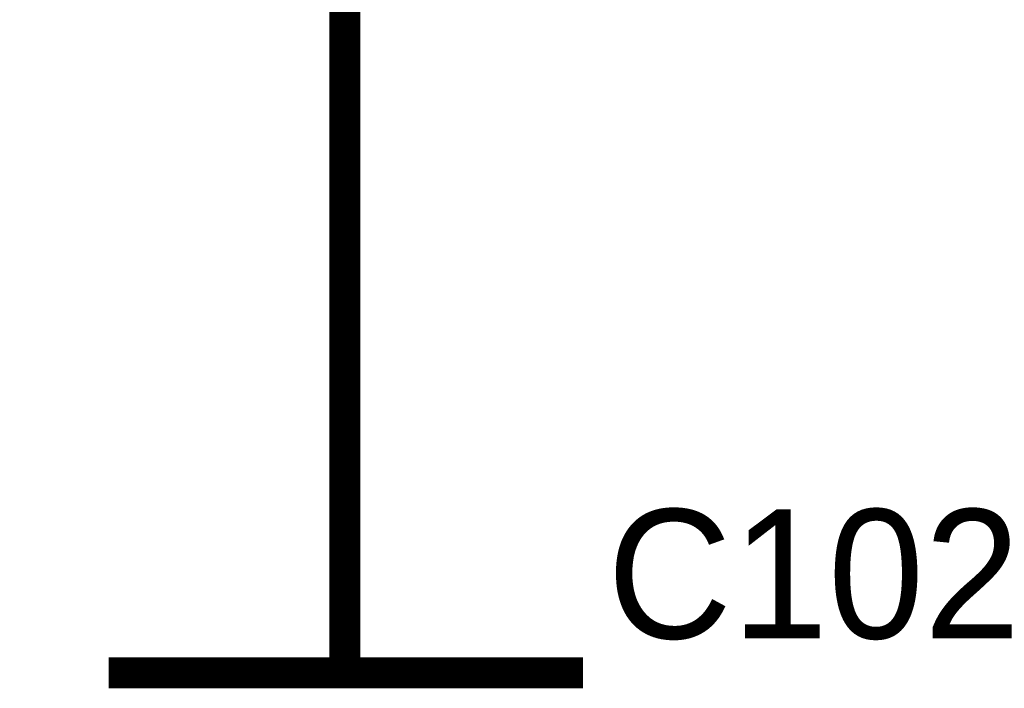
# Model space of a CAD drawing. Header units: inches. Extents: x 0 to 292, y 0 to 193.
# Tile 228 of 256: x 198.52 to 208.02, y 143.6 to 150.05. Entities that reach past the tile are written whole.
import ezdxf

# ---------------------------------------------------------------- set-up
doc = ezdxf.new("R2010")
doc.units = ezdxf.units.IN
doc.layers.add('Sheet', color=255, linetype='Continuous')

msp = doc.modelspace()

# ---------------------------------------------------------------- linework, layer by layer
at = {"layer": 'Sheet'}
for points in [[(170.6969, 156.4552, 0.2997, 0.2997, 0), (184.9005, 156.4552, 0.2997, 0.2997, 0), (190.7457, 156.4552, 0.2997, 0.2997, 0), (190.7457, 156.5331, 0.2997, 0.2997, 0), (201.6566, 156.5331, 0.2997, 0.2997, 0), (201.6566, 156.4552, 0.2997, 0.2997, 0), (201.6566, 147.0605, 0.2997, 0.2997, 0)], [(201.6566, 144.5071, 0.2997, 0.2997, 0), (201.6566, 147.0605, 0.2997, 0.2997, 0)], [(201.6566, 144.5071, 0.2997, 0.2997, 0), (201.6566, 143.747, 0.2997, 0.2997, 0)], [(199.377, 143.747, 0.2997, 0.2997, 0), (203.9556, 143.747, 0.2997, 0.2997, 0)]]:
    msp.add_lwpolyline(points, format="xyseb", dxfattribs=at)

# ---------------------------------------------------------------- texts
msp.add_text('C102', height=1.24743, dxfattribs=at).set_placement((204.1894, 144.0783))

doc.saveas('drawing.dxf')
